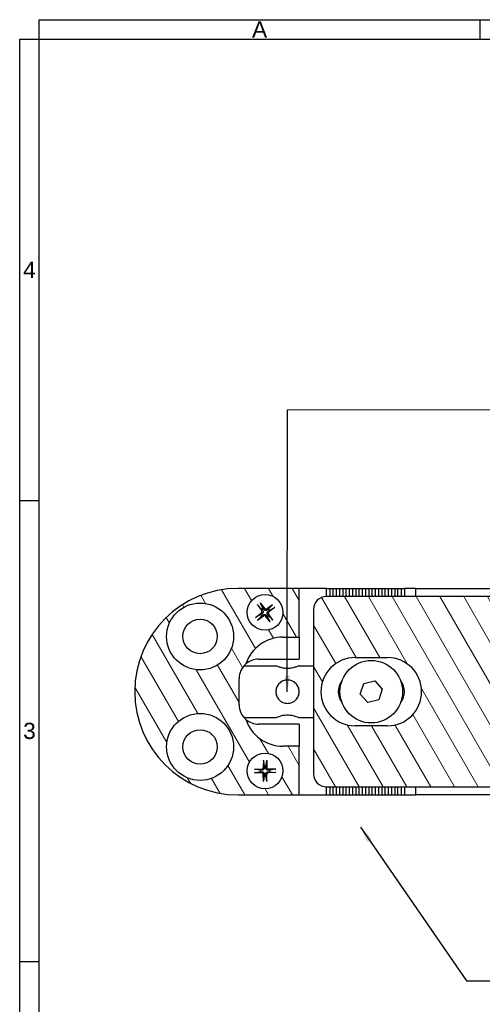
# Model space of a CAD drawing. Header units: millimetres. Extents: x 5 to 415, y 4 to 292.
# Tile 2 of 5: x 5 to 76, y 140 to 292. Entities that reach past the tile are written whole.
import ezdxf

# ---------------------------------------------------------------- set-up
doc = ezdxf.new("R2010")
doc.units = ezdxf.units.MM
for name, color, linetype, lineweight in [('Bordo (ISO)', 7, 'Continuous', 25), ('Simbolo (ISO)', 7, 'Continuous', 25), ('Tratteggio (ISO)', 7, 'Continuous', 15), ('Visibile (ISO)', 7, 'Continuous', 25)]:
    doc.layers.add(name, color=color, linetype=linetype, lineweight=lineweight)
doc.styles.add('Miglioranzo', font='ARIAL.TTF')
doc.dimstyles.new('Default - Metodo 1b (ISO)$7', dxfattribs={"dimtxt": 2.5, "dimasz": 2.5, "dimexe": 3.175, "dimexo": 0, "dimgap": 0.762, "dimtad": 1, "dimtoh": 1, "dimrnd": 1e-08, "dimtxsty": 'Miglioranzo', "dimcen": 0.09, "dimdle": 10, "dimclrd": 256, "dimclre": 256, "dimclrt": 256, "dimazin": 2, "dimtfac": 1.4, "dimtmove": 0, "dimatfit": 3, "dimfxl": 1, "dimtolj": 1, "dimlwd": -1, "dimlwe": -1, "dimarcsym": 0})

# ---------------------------------------------------------------- blocks, each defined once
blk = doc.blocks.new('Bordi Bordo A3')
at = {"layer": 'Bordo (ISO)'}
for p, q in [((8, 292), (415, 292)), ((8, 5), (8, 292)), ((75.83, 292), (75.83, 289)), ((5, 5), (5, 289)), ((5, 289), (415, 289)), ((5, 289), (8, 289)), ((5, 218), (8, 218)), ((5, 147), (8, 147))]:
    blk.add_line(p, q, dxfattribs=at)
at = {"layer": 'Bordo (ISO)', "insert": (41.92, 290.5), "char_height": 2.5, "width": 7.2816, "attachment_point": 5, "style": 'Miglioranzo'}
blk.add_mtext('\\fArial|b0|i0;A', dxfattribs=at)
at = {"layer": 'Bordo (ISO)', "char_height": 2.5, "attachment_point": 5, "style": 'Miglioranzo'}
for s, insert in [('4', (6.5, 253.5)), ('3', (6.5, 182.5))]:
    blk.add_mtext(s, dxfattribs=dict(at, insert=insert))

msp = doc.modelspace()

# ---------------------------------------------------------------- hatches: boundary and pattern name
at = {"layer": 'Tratteggio (ISO)'}
h = msp.add_hatch(dxfattribs=at)
h.set_pattern_fill('ANSI31', color=256, scale=25.4, angle=75.0002, style=0)
h.set_pattern_definition([(120.0002, (0, 0), (-2.749626, -1.58751), [])])
edge = h.paths.add_edge_path()
edge.add_line((45.51, 196.95), (48.01, 196.95))
edge.add_line((48.01, 196.95), (48.01, 204.45))
edge.add_line((48.01, 204.45), (38.61, 204.45))
edge.add_ellipse((38.61, 188.55), major_axis=(0, 15.9), ratio=1, start_angle=0, end_angle=180)
edge.add_line((38.61, 172.65), (48.01, 172.65))
edge.add_line((48.01, 172.65), (48.01, 180.15))
edge.add_line((48.01, 180.15), (45.51, 180.15))
edge.add_ellipse((45.51, 186.15), major_axis=(0, -6), ratio=1, start_angle=288.2831, end_angle=360, ccw=False)
edge.add_ellipse((41.76, 186.55), major_axis=(-1.95, -2.28), ratio=1, start_angle=310.469, end_angle=360, ccw=False)
edge.add_line((38.76, 186.55), (38.76, 190.55))
edge.add_ellipse((41.76, 190.55), major_axis=(-3, 0), ratio=1, start_angle=310.469, end_angle=360, ccw=False)
edge.add_ellipse((45.51, 190.95), major_axis=(-5.7, 1.88), ratio=1, start_angle=288.2831, end_angle=360, ccw=False)
edge = h.paths.add_edge_path(flags=0)
edge.add_ellipse((32.76, 180.05), major_axis=(5.15, 0), ratio=1, start_angle=0, end_angle=360)
edge = h.paths.add_edge_path(flags=0)
edge.add_ellipse((32.76, 197.05), major_axis=(5.15, 0), ratio=1, start_angle=0, end_angle=360)
edge = h.paths.add_edge_path(flags=0)
edge.add_ellipse((42.76, 200.75), major_axis=(1.63, -2.21), ratio=1, start_angle=0, end_angle=360)
edge = h.paths.add_edge_path(flags=0)
edge.add_ellipse((42.76, 176.35), major_axis=(0, -2.75), ratio=1, start_angle=0, end_angle=360)
edge = h.paths.add_edge_path()
edge.add_line((149.96, 180.15), (147.46, 180.15))
edge.add_line((147.46, 180.15), (147.46, 172.65))
edge.add_line((147.46, 172.65), (156.81, 172.65))
edge.add_ellipse((156.81, 188.55), major_axis=(0, -15.9), ratio=1, start_angle=0, end_angle=180)
edge.add_line((156.81, 204.45), (147.46, 204.45))
edge.add_line((147.46, 204.45), (147.46, 196.95))
edge.add_line((147.46, 196.95), (149.96, 196.95))
edge.add_ellipse((149.96, 190.95), major_axis=(0, 6), ratio=1, start_angle=288.2831, end_angle=360, ccw=False)
edge.add_ellipse((153.71, 190.55), major_axis=(1.95, 2.28), ratio=1, start_angle=310.469, end_angle=360, ccw=False)
edge.add_line((156.71, 190.55), (156.71, 186.55))
edge.add_ellipse((153.71, 186.55), major_axis=(3, 0), ratio=1, start_angle=310.469, end_angle=360, ccw=False)
edge.add_ellipse((149.96, 186.15), major_axis=(5.7, -1.88), ratio=1, start_angle=288.2831, end_angle=360, ccw=False)
edge = h.paths.add_edge_path(flags=0)
edge.add_ellipse((162.71, 197.05), major_axis=(5.15, 0), ratio=1, start_angle=0, end_angle=360)
edge = h.paths.add_edge_path(flags=0)
edge.add_ellipse((162.71, 180.05), major_axis=(5.15, 0), ratio=1, start_angle=0, end_angle=360)
edge = h.paths.add_edge_path(flags=0)
edge.add_ellipse((152.71, 176.35), major_axis=(1.49, -2.31), ratio=1, start_angle=0, end_angle=360)
edge = h.paths.add_edge_path(flags=0)
edge.add_ellipse((152.71, 200.75), major_axis=(1.32, -2.41), ratio=1, start_angle=0, end_angle=360)
edge = h.paths.add_edge_path()
edge.add_line((117.96, 203.2), (117.96, 173.9))
edge.add_line((117.96, 173.9), (143.21, 173.9))
edge.add_ellipse((143.21, 175.9), major_axis=(0, -2), ratio=1, start_angle=0, end_angle=90)
edge.add_line((145.21, 175.9), (145.21, 201.2))
edge.add_ellipse((143.21, 201.2), major_axis=(2, 0), ratio=1, start_angle=0, end_angle=90)
edge.add_line((143.21, 203.2), (117.96, 203.2))
edge = h.paths.add_edge_path(flags=0)
edge.add_ellipse((138.81, 188.55), major_axis=(0, 5.25), ratio=1, start_angle=180, end_angle=360)
edge.add_line((138.81, 193.8), (133.81, 193.8))
edge.add_ellipse((133.81, 188.55), major_axis=(0, -5.25), ratio=1, start_angle=180, end_angle=360)
edge.add_line((133.81, 183.3), (138.81, 183.3))
edge = h.paths.add_edge_path()
edge.add_line((52.21, 173.9), (77.46, 173.9))
edge.add_line((77.46, 173.9), (77.46, 203.2))
edge.add_line((77.46, 203.2), (52.21, 203.2))
edge.add_ellipse((52.21, 201.2), major_axis=(0, 2), ratio=1, start_angle=0, end_angle=90)
edge.add_line((50.21, 201.2), (50.21, 175.9))
edge.add_ellipse((52.21, 175.9), major_axis=(-2, 0), ratio=1, start_angle=0, end_angle=90)
edge = h.paths.add_edge_path(flags=0)
edge.add_ellipse((61.61, 188.55), major_axis=(0, 5.25), ratio=1, start_angle=180, end_angle=360)
edge.add_line((61.61, 193.8), (56.61, 193.8))
edge.add_ellipse((56.61, 188.55), major_axis=(0, -5.25), ratio=1, start_angle=180, end_angle=360)
edge.add_line((56.61, 183.3), (61.61, 183.3))

# ---------------------------------------------------------------- linework, layer by layer
at = {"layer": 'Visibile (ISO)'}
for p, q in [((48.01, 204.45), (38.61, 204.45)), ((48.01, 196.95), (48.01, 204.45)), ((52.21, 204.45), (48.71, 204.45)), ((52.21, 204.45), (52.71, 204.45)), ((52.21, 203.2), (52.21, 204.45)), ((77.46, 203.2), (52.21, 203.2)), ((52.71, 204.45), (52.71, 203.2)), ((52.71, 204.45), (53.21, 204.45)), ((53.21, 204.45), (53.21, 203.2)), ((53.21, 204.45), (53.71, 204.45)), ((53.71, 204.45), (53.71, 203.2)), ((53.71, 204.45), (54.21, 204.45)), ((54.21, 204.45), (54.21, 203.2)), ((54.21, 204.45), (54.71, 204.45)), ((54.71, 204.45), (54.71, 203.2)), ((54.71, 204.45), (55.21, 204.45)), ((55.21, 204.45), (55.21, 203.2)), ((55.21, 204.45), (55.71, 204.45)), ((55.71, 204.45), (55.71, 203.2)), ((55.71, 204.45), (56.21, 204.45)), ((56.21, 204.45), (56.21, 203.2)), ((56.21, 204.45), (56.71, 204.45)), ((56.71, 204.45), (56.71, 203.2)), ((56.71, 204.45), (57.21, 204.45)), ((57.21, 204.45), (57.21, 203.2)), ((57.21, 204.45), (57.71, 204.45)), ((57.71, 204.45), (57.71, 203.2)), ((57.71, 204.45), (58.21, 204.45)), ((58.21, 204.45), (58.21, 203.2)), ((58.21, 204.45), (58.71, 204.45)), ((58.71, 204.45), (58.71, 203.2)), ((58.71, 204.45), (59.21, 204.45)), ((59.21, 204.45), (59.21, 203.2)), ((59.21, 204.45), (59.71, 204.45)), ((59.71, 204.45), (59.71, 203.2)), ((59.71, 204.45), (60.21, 204.45)), ((60.21, 204.45), (60.21, 203.2)), ((60.21, 204.45), (60.71, 204.45)), ((60.71, 204.45), (60.71, 203.2)), ((60.71, 204.45), (61.21, 204.45)), ((61.21, 204.45), (61.21, 203.2)), ((61.21, 204.45), (61.71, 204.45)), ((61.71, 204.45), (61.71, 203.2)), ((61.71, 204.45), (62.21, 204.45)), ((62.21, 204.45), (62.21, 203.2)), ((62.21, 204.45), (62.71, 204.45)), ((62.71, 204.45), (62.71, 203.2)), ((62.71, 204.45), (63.21, 204.45)), ((63.21, 203.2), (63.21, 204.45)), ((63.21, 204.45), (63.71, 204.45)), ((63.71, 204.45), (63.71, 203.2)), ((63.71, 204.45), (64.21, 204.45)), ((65.96, 204.45), (64.21, 204.45)), ((64.21, 204.45), (64.21, 203.2)), ((65.96, 203.2), (65.96, 204.45)), ((65.96, 204.45), (129.46, 204.45)), ((41.58, 201.92), (42.25, 200.98)), ((41.64, 201.85), (42.22, 201.27)), ((41.99, 202.22), (42.7, 201.31)), ((42.42, 201.42), (42.04, 202.15)), ((43.93, 201.93), (42.99, 201.26)), ((43.86, 201.87), (43.29, 201.29)), ((41.29, 199.98), (42.21, 200.68)), ((42.09, 200.41), (41.36, 200.03)), ((41.59, 199.57), (42.53, 200.24)), ((41.66, 199.63), (42.24, 200.21)), ((43.53, 199.28), (42.83, 200.19)), ((43.94, 199.58), (43.27, 200.52)), ((43.88, 199.65), (43.3, 200.23)), ((44.24, 201.52), (43.32, 200.82)), ((43.43, 201.09), (44.16, 201.47)), ((50.21, 201.2), (50.21, 175.9)), ((43.1, 200.08), (43.48, 199.35)), ((45.51, 196.95), (48.01, 196.95)), ((48.01, 196.95), (48.01, 193.55)), ((39.53, 192.55), (44.41, 192.55)), ((41.76, 193.55), (48.01, 193.55)), ((48.01, 192.55), (50.21, 192.55)), ((56.61, 193.8), (61.61, 193.8)), ((38.76, 186.55), (38.76, 190.55)), ((54.21, 189.55), (54.21, 187.55)), ((57.42, 188.17), (57.94, 189.82)), ((57.94, 189.82), (59.63, 190.2)), ((59.63, 190.2), (60.8, 188.93)), ((63.71, 190.08), (63.71, 189.99)), ((58.59, 186.9), (57.42, 188.17)), ((60.8, 188.93), (60.28, 187.28)), ((60.28, 187.28), (58.59, 186.9)), ((63.71, 187.11), (63.71, 187.02)), ((39.53, 184.55), (44.41, 184.55)), ((48.01, 183.55), (41.76, 183.55)), ((48.01, 184.55), (50.21, 184.55)), ((48.01, 183.55), (48.01, 180.15)), ((61.61, 183.3), (56.61, 183.3)), ((48.01, 180.15), (45.51, 180.15)), ((48.01, 172.65), (48.01, 180.15)), ((42.51, 177.99), (42.49, 176.84)), ((42.51, 177.9), (42.64, 177.09)), ((42.89, 177.09), (43.02, 177.9)), ((43.02, 177.99), (43.04, 176.84)), ((41.12, 176.61), (42.28, 176.63)), ((41.12, 176.1), (42.27, 176.07)), ((42.02, 176.47), (41.21, 176.6)), ((41.21, 176.1), (42.02, 176.23)), ((42.51, 174.71), (42.48, 175.86)), ((43.01, 174.71), (43.04, 175.86)), ((44.41, 176.6), (43.25, 176.63)), ((44.4, 176.09), (43.25, 176.07)), ((44.31, 176.6), (43.5, 176.47)), ((43.5, 176.23), (44.31, 176.1)), ((42.64, 175.61), (42.51, 174.8)), ((43.01, 174.8), (42.88, 175.61)), ((52.21, 173.9), (77.46, 173.9)), ((52.21, 172.65), (52.21, 173.9)), ((52.71, 173.9), (52.71, 172.65)), ((53.21, 173.9), (53.21, 172.65)), ((53.71, 173.9), (53.71, 172.65)), ((54.21, 173.9), (54.21, 172.65)), ((54.71, 173.9), (54.71, 172.65)), ((55.21, 173.9), (55.21, 172.65)), ((55.71, 173.9), (55.71, 172.65)), ((56.21, 173.9), (56.21, 172.65)), ((56.71, 173.9), (56.71, 172.65)), ((57.21, 173.9), (57.21, 172.65)), ((57.71, 173.9), (57.71, 172.65)), ((58.21, 173.9), (58.21, 172.65)), ((58.71, 173.9), (58.71, 172.65)), ((59.21, 173.9), (59.21, 172.65)), ((59.71, 173.9), (59.71, 172.65)), ((60.21, 173.9), (60.21, 172.65)), ((60.71, 173.9), (60.71, 172.65)), ((61.21, 173.9), (61.21, 172.65)), ((61.71, 173.9), (61.71, 172.65)), ((62.21, 173.9), (62.21, 172.65)), ((62.71, 173.9), (62.71, 172.65)), ((63.21, 172.65), (63.21, 173.9)), ((63.71, 173.9), (63.71, 172.65)), ((64.21, 173.9), (64.21, 172.65)), ((65.96, 172.65), (65.96, 173.9)), ((38.61, 172.65), (48.01, 172.65)), ((48.71, 172.65), (52.21, 172.65)), ((52.21, 172.65), (52.71, 172.65)), ((52.71, 172.65), (53.21, 172.65)), ((53.21, 172.65), (53.71, 172.65)), ((53.71, 172.65), (54.21, 172.65)), ((54.21, 172.65), (54.71, 172.65)), ((54.71, 172.65), (55.21, 172.65)), ((55.21, 172.65), (55.71, 172.65)), ((55.71, 172.65), (56.21, 172.65)), ((56.21, 172.65), (56.71, 172.65)), ((56.71, 172.65), (57.21, 172.65)), ((57.21, 172.65), (57.71, 172.65)), ((57.71, 172.65), (58.21, 172.65)), ((58.21, 172.65), (58.71, 172.65)), ((58.71, 172.65), (59.21, 172.65)), ((59.21, 172.65), (59.71, 172.65)), ((59.71, 172.65), (60.21, 172.65)), ((60.21, 172.65), (60.71, 172.65)), ((60.71, 172.65), (61.21, 172.65)), ((61.21, 172.65), (61.71, 172.65)), ((61.71, 172.65), (62.21, 172.65)), ((62.21, 172.65), (62.71, 172.65)), ((62.71, 172.65), (63.21, 172.65)), ((63.21, 172.65), (63.71, 172.65)), ((63.71, 172.65), (64.21, 172.65)), ((64.21, 172.65), (65.96, 172.65)), ((129.46, 172.65), (65.96, 172.65))]:
    msp.add_line(p, q, dxfattribs=at)
for centre, radius in [((42.76, 200.75), 2.75), ((32.76, 197.05), 5.15), ((32.76, 197.05), 2.65), ((59.11, 188.55), 4.82), ((32.76, 180.05), 5.15), ((32.76, 180.05), 2.65), ((42.76, 176.35), 2.75)]:
    msp.add_circle(centre, radius, dxfattribs=at)
for centre, radius, start, end in [((38.61, 188.55), 15.9, 90, 270), ((48.71, 196.45), 8, 90, 95.0198), ((52.21, 201.2), 2, 90, 180), ((42.76, 200.75), 0.752, 207.0175, 225.8018), ((42.07, 200.85), 0.215, 307.5419, 35.2774), ((42.76, 200.75), 0.752, 117.0175, 135.8018), ((42.66, 200.06), 0.215, 37.5419, 125.2774), ((42.87, 201.44), 0.215, 217.5419, 305.2774), ((42.76, 200.75), 0.752, 297.0175, 315.8018), ((43.45, 200.65), 0.215, 127.5419, 215.2774), ((42.76, 200.75), 0.752, 27.0175, 45.8018), ((45.51, 190.95), 6, 90, 161.7169), ((41.76, 190.55), 3, 130.469, 180), ((41.76, 190.55), 3, 90, 130.469), ((56.61, 188.55), 5.25, 90, 270), ((61.61, 188.55), 5.25, 270, 90), ((56.61, 188.55), 2.6, 141.8446, 218.1554), ((61.61, 188.55), 2.6, 321.8446, 38.1554), ((41.76, 186.55), 3, 180, 229.531), ((45.51, 186.15), 6, 198.2831, 270), ((41.76, 186.55), 3, 229.531, 270), ((42.76, 176.35), 0.752, 170.5075, 189.2919), ((42.27, 175.86), 0.215, 1.032, 88.7675), ((42.27, 176.84), 0.215, 271.032, 358.7675), ((42.76, 176.35), 0.752, 80.5075, 99.2919), ((43.25, 176.84), 0.215, 181.032, 268.7675), ((43.25, 175.86), 0.215, 91.032, 178.7675), ((42.76, 176.35), 0.752, 350.5075, 9.2919), ((52.21, 175.9), 2, 180, 270), ((42.76, 176.35), 0.752, 260.5075, 279.2919), ((48.71, 180.65), 8, 264.9802, 270)]:
    msp.add_arc(centre, radius, start, end, dxfattribs=at)
for points, knots in [([(41.64, 201.85), (41.64, 201.85), (41.63, 201.86), (41.62, 201.87), (41.61, 201.88), (41.6, 201.9), (41.59, 201.91), (41.58, 201.92)], [0.03495487, 0.03495487, 0.03495487, 0.03495487, 0.03801973, 0.03801973, 0.04181436, 0.04181436, 0.04566018, 0.04566018, 0.04566018, 0.04566018]), ([(41.99, 202.22), (42, 202.21), (42.01, 202.2), (42.02, 202.18), (42.03, 202.17), (42.04, 202.16), (42.04, 202.15), (42.04, 202.15)], [0.0153115, 0.0153115, 0.0153115, 0.0153115, 0.01915732, 0.01915732, 0.02295195, 0.02295195, 0.02601681, 0.02601681, 0.02601681, 0.02601681]), ([(43.86, 201.87), (43.87, 201.88), (43.87, 201.88), (43.88, 201.89), (43.89, 201.9), (43.91, 201.91), (43.92, 201.92), (43.93, 201.93)], [0.03495487, 0.03495487, 0.03495487, 0.03495487, 0.03801973, 0.03801973, 0.04181436, 0.04181436, 0.04566018, 0.04566018, 0.04566018, 0.04566018]), ([(42.38, 201.07), (42.41, 201.04), (42.43, 201), (42.45, 200.94), (42.45, 200.91), (42.46, 200.85), (42.46, 200.82), (42.45, 200.77), (42.44, 200.74), (42.42, 200.69), (42.4, 200.66), (42.37, 200.61), (42.34, 200.58), (42.3, 200.56)], [0.16722794, 0.16722794, 0.16722794, 0.16722794, 0.17980141, 0.17980141, 0.1882428, 0.1882428, 0.19668418, 0.19668418, 0.20512557, 0.20512557, 0.21356695, 0.21356695, 0.22614043, 0.22614043, 0.22614043, 0.22614043]), ([(42.44, 200.37), (42.47, 200.39), (42.51, 200.41), (42.57, 200.43), (42.6, 200.44), (42.66, 200.45), (42.69, 200.45), (42.74, 200.44), (42.77, 200.43), (42.83, 200.41), (42.85, 200.39), (42.9, 200.35), (42.93, 200.32), (42.96, 200.29)], [0.16722794, 0.16722794, 0.16722794, 0.16722794, 0.17980141, 0.17980141, 0.1882428, 0.1882428, 0.19668418, 0.19668418, 0.20512557, 0.20512557, 0.21356695, 0.21356695, 0.22614043, 0.22614043, 0.22614043, 0.22614043]), ([(43.08, 201.13), (43.05, 201.11), (43.01, 201.09), (42.95, 201.06), (42.92, 201.06), (42.87, 201.05), (42.84, 201.05), (42.78, 201.06), (42.75, 201.07), (42.7, 201.09), (42.67, 201.11), (42.62, 201.15), (42.59, 201.17), (42.57, 201.21)], [0.16722794, 0.16722794, 0.16722794, 0.16722794, 0.17980141, 0.17980141, 0.1882428, 0.1882428, 0.19668418, 0.19668418, 0.20512557, 0.20512557, 0.21356695, 0.21356695, 0.22614043, 0.22614043, 0.22614043, 0.22614043]), ([(43.14, 200.43), (43.12, 200.46), (43.1, 200.5), (43.08, 200.56), (43.07, 200.59), (43.06, 200.65), (43.06, 200.68), (43.07, 200.73), (43.08, 200.76), (43.1, 200.81), (43.12, 200.84), (43.16, 200.89), (43.19, 200.92), (43.22, 200.94)], [0.16722794, 0.16722794, 0.16722794, 0.16722794, 0.17980141, 0.17980141, 0.1882428, 0.1882428, 0.19668418, 0.19668418, 0.20512557, 0.20512557, 0.21356695, 0.21356695, 0.22614043, 0.22614043, 0.22614043, 0.22614043]), ([(44.24, 201.52), (44.23, 201.51), (44.21, 201.5), (44.19, 201.49), (44.18, 201.48), (44.17, 201.47), (44.16, 201.47), (44.16, 201.47)], [0.0153115, 0.0153115, 0.0153115, 0.0153115, 0.01915732, 0.01915732, 0.02295195, 0.02295195, 0.02601681, 0.02601681, 0.02601681, 0.02601681]), ([(41.29, 199.98), (41.3, 199.99), (41.31, 200), (41.33, 200.01), (41.34, 200.02), (41.35, 200.02), (41.36, 200.03), (41.36, 200.03)], [0.0153115, 0.0153115, 0.0153115, 0.0153115, 0.01915732, 0.01915732, 0.02295195, 0.02295195, 0.02601681, 0.02601681, 0.02601681, 0.02601681]), ([(41.66, 199.63), (41.66, 199.62), (41.65, 199.62), (41.64, 199.61), (41.63, 199.6), (41.61, 199.59), (41.6, 199.58), (41.59, 199.57)], [0.03495487, 0.03495487, 0.03495487, 0.03495487, 0.03801973, 0.03801973, 0.04181436, 0.04181436, 0.04566018, 0.04566018, 0.04566018, 0.04566018]), ([(43.53, 199.28), (43.53, 199.29), (43.52, 199.3), (43.5, 199.32), (43.5, 199.33), (43.49, 199.34), (43.48, 199.35), (43.48, 199.35)], [0.0153115, 0.0153115, 0.0153115, 0.0153115, 0.01915732, 0.01915732, 0.02295195, 0.02295195, 0.02601681, 0.02601681, 0.02601681, 0.02601681]), ([(43.88, 199.65), (43.89, 199.65), (43.89, 199.64), (43.9, 199.63), (43.91, 199.62), (43.93, 199.6), (43.93, 199.59), (43.94, 199.58)], [0.03495487, 0.03495487, 0.03495487, 0.03495487, 0.03801973, 0.03801973, 0.04181436, 0.04181436, 0.04566018, 0.04566018, 0.04566018, 0.04566018]), ([(46.21, 192.12), (45.98, 192.12), (45.74, 192.15), (45.3, 192.23), (45.1, 192.29), (44.78, 192.39), (44.64, 192.45), (44.46, 192.53), (44.41, 192.55), (44.41, 192.55)], [0, 0, 0, 0, 0.0689539, 0.0689539, 0.1379078, 0.1379078, 0.2067447, 0.2067447, 0.2755816, 0.2755816, 0.2755816, 0.2755816]), ([(48.01, 192.55), (48.01, 192.55), (47.97, 192.53), (47.78, 192.45), (47.64, 192.39), (47.33, 192.29), (47.13, 192.23), (46.68, 192.15), (46.44, 192.12), (46.21, 192.12)], [0.8267449, 0.8267449, 0.8267449, 0.8267449, 0.8955818, 0.8955818, 0.9644187, 0.9644187, 1.0333726, 1.0333726, 1.1023265, 1.1023265, 1.1023265, 1.1023265]), ([(46.21, 186.75), (45.98, 186.75), (45.74, 186.8), (45.3, 186.98), (45.1, 187.12), (44.78, 187.43), (44.64, 187.64), (44.46, 188.08), (44.41, 188.32), (44.41, 188.78), (44.46, 189.02), (44.64, 189.46), (44.78, 189.66), (45.1, 189.98), (45.3, 190.12), (45.74, 190.3), (45.98, 190.35), (46.44, 190.35), (46.68, 190.3), (47.13, 190.12), (47.33, 189.98), (47.64, 189.66), (47.78, 189.46), (47.97, 189.02), (48.01, 188.78), (48.01, 188.32), (47.97, 188.08), (47.78, 187.64), (47.64, 187.43), (47.33, 187.12), (47.13, 186.98), (46.68, 186.8), (46.44, 186.75), (46.21, 186.75)], [0, 0, 0, 0, 0.068954, 0.068954, 0.137908, 0.137908, 0.206745, 0.206745, 0.275582, 0.275582, 0.344419, 0.344419, 0.413255, 0.413255, 0.482209, 0.482209, 0.551163, 0.551163, 0.620117, 0.620117, 0.689071, 0.689071, 0.757908, 0.757908, 0.826745, 0.826745, 0.895582, 0.895582, 0.964419, 0.964419, 1.033373, 1.033373, 1.102327, 1.102327, 1.102327, 1.102327]), ([(44.41, 184.55), (44.41, 184.55), (44.46, 184.57), (44.64, 184.65), (44.78, 184.7), (45.1, 184.81), (45.3, 184.87), (45.74, 184.95), (45.98, 184.98), (46.21, 184.98)], [0.8267449, 0.8267449, 0.8267449, 0.8267449, 0.8955818, 0.8955818, 0.9644187, 0.9644187, 1.0333726, 1.0333726, 1.1023265, 1.1023265, 1.1023265, 1.1023265]), ([(46.21, 184.98), (46.44, 184.98), (46.68, 184.95), (47.13, 184.87), (47.33, 184.81), (47.64, 184.7), (47.78, 184.65), (47.97, 184.57), (48.01, 184.55), (48.01, 184.55)], [0, 0, 0, 0, 0.0689539, 0.0689539, 0.1379078, 0.1379078, 0.2067447, 0.2067447, 0.2755816, 0.2755816, 0.2755816, 0.2755816]), ([(42.51, 177.9), (42.51, 177.91), (42.51, 177.91), (42.51, 177.93), (42.51, 177.94), (42.51, 177.97), (42.51, 177.98), (42.51, 177.99)], [0.03495487, 0.03495487, 0.03495487, 0.03495487, 0.03801973, 0.03801973, 0.04181436, 0.04181436, 0.04566018, 0.04566018, 0.04566018, 0.04566018]), ([(43.02, 177.99), (43.02, 177.98), (43.02, 177.97), (43.02, 177.94), (43.02, 177.93), (43.02, 177.91), (43.02, 177.91), (43.02, 177.9)], [0.0153115, 0.0153115, 0.0153115, 0.0153115, 0.01915732, 0.01915732, 0.02295195, 0.02295195, 0.02601681, 0.02601681, 0.02601681, 0.02601681]), ([(41.12, 176.61), (41.13, 176.61), (41.15, 176.61), (41.17, 176.61), (41.18, 176.61), (41.2, 176.6), (41.21, 176.6), (41.21, 176.6)], [0.0153115, 0.0153115, 0.0153115, 0.0153115, 0.01915732, 0.01915732, 0.02295195, 0.02295195, 0.02601681, 0.02601681, 0.02601681, 0.02601681]), ([(41.21, 176.1), (41.2, 176.1), (41.2, 176.1), (41.18, 176.1), (41.17, 176.1), (41.15, 176.1), (41.13, 176.1), (41.12, 176.1)], [0.03495487, 0.03495487, 0.03495487, 0.03495487, 0.03801973, 0.03801973, 0.04181436, 0.04181436, 0.04566018, 0.04566018, 0.04566018, 0.04566018]), ([(42.65, 176.83), (42.65, 176.79), (42.64, 176.75), (42.62, 176.69), (42.61, 176.66), (42.58, 176.61), (42.56, 176.59), (42.52, 176.55), (42.5, 176.53), (42.45, 176.5), (42.42, 176.49), (42.36, 176.47), (42.32, 176.47), (42.28, 176.47)], [0.16722794, 0.16722794, 0.16722794, 0.16722794, 0.17980141, 0.17980141, 0.1882428, 0.1882428, 0.19668418, 0.19668418, 0.20512557, 0.20512557, 0.21356695, 0.21356695, 0.22614043, 0.22614043, 0.22614043, 0.22614043]), ([(42.28, 176.23), (42.32, 176.24), (42.36, 176.23), (42.42, 176.21), (42.45, 176.2), (42.5, 176.17), (42.52, 176.15), (42.56, 176.11), (42.58, 176.09), (42.61, 176.04), (42.62, 176.01), (42.64, 175.95), (42.65, 175.91), (42.64, 175.87)], [0.16722794, 0.16722794, 0.16722794, 0.16722794, 0.17980141, 0.17980141, 0.1882428, 0.1882428, 0.19668418, 0.19668418, 0.20512557, 0.20512557, 0.21356695, 0.21356695, 0.22614043, 0.22614043, 0.22614043, 0.22614043]), ([(43.25, 176.46), (43.21, 176.46), (43.16, 176.47), (43.1, 176.49), (43.08, 176.5), (43.03, 176.53), (43, 176.55), (42.96, 176.59), (42.94, 176.61), (42.91, 176.66), (42.9, 176.69), (42.88, 176.75), (42.88, 176.79), (42.88, 176.83)], [0.16722794, 0.16722794, 0.16722794, 0.16722794, 0.17980141, 0.17980141, 0.1882428, 0.1882428, 0.19668418, 0.19668418, 0.20512557, 0.20512557, 0.21356695, 0.21356695, 0.22614043, 0.22614043, 0.22614043, 0.22614043]), ([(42.88, 175.87), (42.88, 175.91), (42.88, 175.95), (42.9, 176.01), (42.91, 176.04), (42.94, 176.09), (42.96, 176.11), (43, 176.15), (43.02, 176.17), (43.08, 176.2), (43.1, 176.21), (43.16, 176.23), (43.21, 176.23), (43.25, 176.23)], [0.16722794, 0.16722794, 0.16722794, 0.16722794, 0.17980141, 0.17980141, 0.1882428, 0.1882428, 0.19668418, 0.19668418, 0.20512557, 0.20512557, 0.21356695, 0.21356695, 0.22614043, 0.22614043, 0.22614043, 0.22614043]), ([(44.31, 176.6), (44.32, 176.6), (44.33, 176.6), (44.34, 176.6), (44.35, 176.6), (44.38, 176.6), (44.39, 176.6), (44.41, 176.6)], [0.03495487, 0.03495487, 0.03495487, 0.03495487, 0.03801973, 0.03801973, 0.04181436, 0.04181436, 0.04566018, 0.04566018, 0.04566018, 0.04566018]), ([(44.4, 176.09), (44.39, 176.09), (44.38, 176.09), (44.35, 176.09), (44.34, 176.09), (44.32, 176.09), (44.32, 176.1), (44.31, 176.1)], [0.0153115, 0.0153115, 0.0153115, 0.0153115, 0.01915732, 0.01915732, 0.02295195, 0.02295195, 0.02601681, 0.02601681, 0.02601681, 0.02601681]), ([(42.51, 174.71), (42.5, 174.72), (42.5, 174.73), (42.51, 174.76), (42.51, 174.77), (42.51, 174.79), (42.51, 174.79), (42.51, 174.8)], [0.0153115, 0.0153115, 0.0153115, 0.0153115, 0.01915732, 0.01915732, 0.02295195, 0.02295195, 0.02601681, 0.02601681, 0.02601681, 0.02601681]), ([(43.01, 174.8), (43.01, 174.79), (43.01, 174.79), (43.01, 174.77), (43.01, 174.76), (43.01, 174.73), (43.01, 174.72), (43.01, 174.71)], [0.03495487, 0.03495487, 0.03495487, 0.03495487, 0.03801973, 0.03801973, 0.04181436, 0.04181436, 0.04566018, 0.04566018, 0.04566018, 0.04566018])]:
    msp.add_open_spline(points, degree=3, knots=knots, dxfattribs=at)
for points, weights in [([(42.3, 200.56), (42.22, 200.5), (42.09, 200.41)], [1.42828100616, 1.22198309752, 1]), ([(42.22, 201.27), (42.32, 201.15), (42.38, 201.07)], [1, 1.22198309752, 1.42828100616]), ([(42.24, 200.21), (42.36, 200.31), (42.44, 200.37)], [1, 1.22198309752, 1.42828100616]), ([(42.57, 201.21), (42.51, 201.29), (42.42, 201.42)], [1.42828100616, 1.22198309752, 1]), ([(42.96, 200.29), (43.01, 200.21), (43.1, 200.08)], [1.42828100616, 1.22198309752, 1]), ([(43.29, 201.29), (43.16, 201.19), (43.08, 201.13)], [1, 1.22198309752, 1.42828100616]), ([(43.3, 200.23), (43.21, 200.35), (43.14, 200.43)], [1, 1.22198309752, 1.42828100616]), ([(43.22, 200.94), (43.3, 201), (43.43, 201.09)], [1.42828100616, 1.22198309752, 1]), ([(42.28, 176.47), (42.18, 176.47), (42.02, 176.47)], [1.42828100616, 1.22198309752, 1]), ([(42.02, 176.23), (42.18, 176.23), (42.28, 176.23)], [1, 1.22198309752, 1.42828100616]), ([(42.64, 177.09), (42.64, 176.94), (42.65, 176.83)], [1, 1.22198309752, 1.42828100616]), ([(42.64, 175.87), (42.64, 175.76), (42.64, 175.61)], [1.42828100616, 1.22198309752, 1]), ([(42.88, 176.83), (42.88, 176.94), (42.89, 177.09)], [1.42828100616, 1.22198309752, 1]), ([(42.88, 175.61), (42.88, 175.76), (42.88, 175.87)], [1, 1.22198309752, 1.42828100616]), ([(43.5, 176.47), (43.35, 176.47), (43.25, 176.46)], [1, 1.22198309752, 1.42828100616]), ([(43.25, 176.23), (43.35, 176.23), (43.5, 176.23)], [1.42828100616, 1.22198309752, 1])]:
    msp.add_rational_spline(points, weights, degree=2, dxfattribs=at)

# ---------------------------------------------------------------- block references
msp.add_blockref('Bordi Bordo A3', (0, 0))

# ---------------------------------------------------------------- leaders
at = {"layer": 'Simbolo (ISO)', "annotation_type": 0, "has_hookline": 1, "hookline_direction": 0}
for points, text_width in [([(46.18, 188.52), (46.23, 231.94), (82.52, 231.98)], 28.34), ([(57.44, 167.7), (73.74, 144.03), (76.24, 144.03)], 43.59)]:
    msp.add_leader(points, dimstyle='Default - Metodo 1b (ISO)$7', override={"dimgap": 0, "dimtad": 1}, dxfattribs=dict(at, text_width=text_width))

doc.saveas('drawing.dxf')
